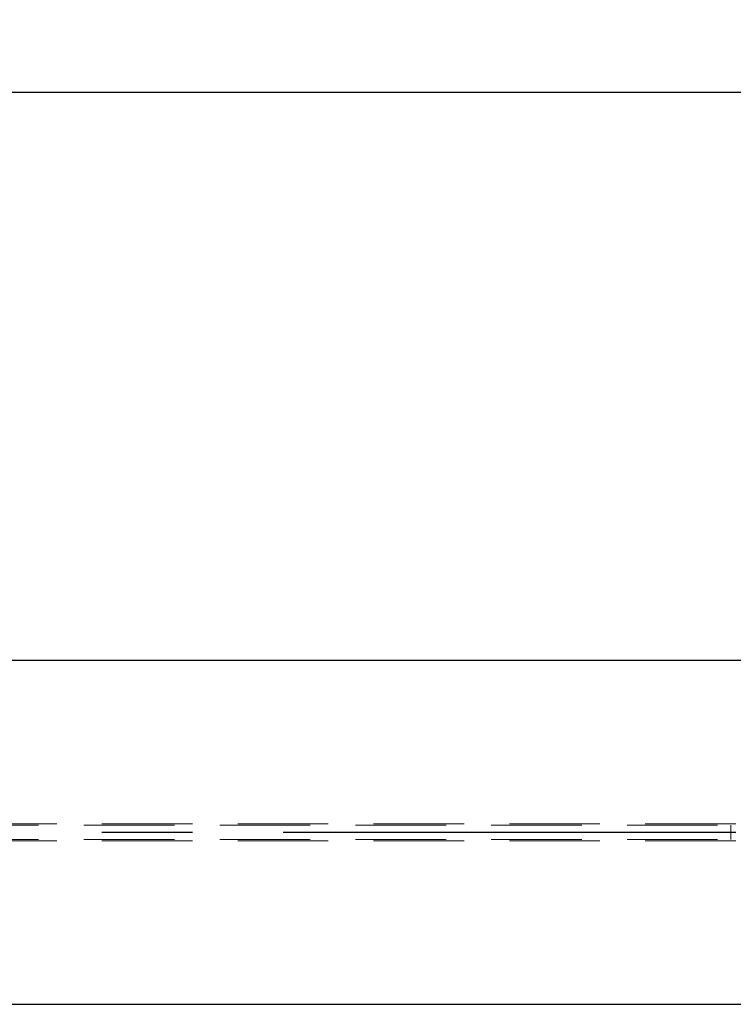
# Model space of a CAD drawing. Header units: millimetres. Extents: x 3528 to 4122, y 12044 to 12491.
# Tile 47 of 58: x 3911 to 3930, y 12346 to 12373. Entities that reach past the tile are written whole.
import ezdxf

# ---------------------------------------------------------------- set-up
doc = ezdxf.new("R2010")
doc.units = ezdxf.units.MM
doc.header["$LTSCALE"] = 10
doc.linetypes.add('HIDDEN', pattern=[0.375, 0.25, -0.125])
doc.linetypes.add('MITTE', pattern=[2, 1.25, -0.25, 0.25, -0.25])
doc.layers.get('Defpoints').update_dxf_attribs({"color": 1})
for name, color, linetype, lineweight in [('PS_DIM', 4, 'Continuous', 13), ('PS_Hidden', 2, 'HIDDEN', 9), ('PS_SOLID', 7, 'Continuous', 30)]:
    doc.layers.add(name, color=color, linetype=linetype, lineweight=lineweight)
doc.layers.add('PS_MID', color=5, linetype='MITTE')
doc.layers.add('PS_SHAPE', color=3, linetype='Continuous')
doc.styles.add('simplex', font='simplex.shx', dxfattribs={"width": 0.75})
doc.dimstyles.new('1_20_GŁ_DS1-LS20', dxfattribs={"dimtxt": 2, "dimasz": 2, "dimexe": 2, "dimexo": 5, "dimgap": 1, "dimtad": 1, "dimjust": 4, "dimdec": 0, "dimlfac": 20, "dimtxsty": 'simplex', "dimblk1": 'NONE', "dimsah": 1, "dimcen": 2, "dimclrd": 256, "dimclre": 256, "dimclrt": 4, "dimadec": 1, "dimazin": 0, "dimtfac": 1, "dimtdec": 0, "dimtmove": 2, "dimatfit": 3, "dimfxl": 1, "dimarcsym": 0})

# ---------------------------------------------------------------- blocks, each defined once
blk = doc.blocks.new('*D45')
at = {"layer": 'Defpoints', "color": 0, "transparency": 16777216}
for p in [(3953.069, 12370.88), (3953.069, 12356.746), (3585.581, 12345.696)]:
    blk.add_point(p, dxfattribs=at)
at = {"layer": 'PS_DIM', "lineweight": -2, "transparency": 16777216}
for p, q in [((3585.581, 12350.696), (3585.581, 12372.88)), ((3953.069, 12361.746), (3953.069, 12372.88)), ((3585.581, 12370.88), (3951.069, 12370.88))]:
    blk.add_line(p, q, dxfattribs=at)
at = {"layer": 'PS_DIM', "transparency": 16777216}
blk.add_solid([(3951.069, 12371.213), (3951.069, 12370.547), (3953.069, 12370.88)], dxfattribs=at)
at = {"layer": 'PS_DIM', "color": 4, "transparency": 16777216, "insert": (3951.049, 12366.646), "char_height": 2, "attachment_point": 5, "rotation": 90, "style": 'simplex'}
blk.add_mtext('14640', dxfattribs=at)
blk = doc.blocks.new('_None')
blk = doc.blocks.new('*D46')
at = {"layer": 'Defpoints', "color": 0, "transparency": 16777216}
for p in [(3965.171, 12370.88), (3965.171, 12347.899), (3585.581, 12345.696)]:
    blk.add_point(p, dxfattribs=at)
at = {"layer": 'PS_DIM', "lineweight": -2, "transparency": 16777216}
for p, q in [((3585.581, 12350.696), (3585.581, 12372.88)), ((3965.171, 12352.899), (3965.171, 12372.88)), ((3585.581, 12370.88), (3963.171, 12370.88))]:
    blk.add_line(p, q, dxfattribs=at)
at = {"layer": 'PS_DIM', "transparency": 16777216}
blk.add_solid([(3963.171, 12371.213), (3963.171, 12370.547), (3965.171, 12370.88)], dxfattribs=at)
at = {"layer": 'PS_DIM', "color": 4, "transparency": 16777216, "insert": (3963.151, 12366.646), "char_height": 2, "attachment_point": 5, "rotation": 90, "style": 'simplex'}
blk.add_mtext('14882', dxfattribs=at)
blk = doc.blocks.new('*X266')
at = {"layer": 'PS_Hidden', "color": 2, "linetype": 'HIDDEN'}
for p, q in [((3717.831, 12350.681), (3964.105, 12350.681)), ((3848.581, 12350.646), (3943.285, 12350.646)), ((3930.196, 12350.646), (3930.196, 12350.246)), ((3717.831, 12350.211), (3964.105, 12350.211)), ((3848.581, 12350.246), (3943.285, 12350.246))]:
    blk.add_line(p, q, dxfattribs=at)
at = {"layer": 'PS_MID', "color": 5, "linetype": 'MITTE'}
blk.add_line((3717.831, 12350.446), (3967.262, 12350.446), dxfattribs=at)
at = {"layer": 'PS_SOLID', "color": 7, "linetype": 'Continuous'}
for p, q in [((3717.831, 12355.196), (3964.762, 12355.196)), ((3717.831, 12345.696), (3964.762, 12345.696))]:
    blk.add_line(p, q, dxfattribs=at)

msp = doc.modelspace()

# ---------------------------------------------------------------- block references
at = {"layer": 'PS_SHAPE'}
msp.add_blockref('*X266', (0, 0), dxfattribs=at)

# ---------------------------------------------------------------- dimensions: what is measured, and where the dimension line sits
at = {"layer": 'PS_DIM'}
for base, p2, text, picture, middle in [((3953.069, 12370.88), (3953.069, 12356.746), '14640', '*D45', (3951.049, 12366.646)), ((3965.171, 12370.88), (3965.171, 12347.899), '14882', '*D46', (3963.151, 12366.646))]:
    dim = msp.add_linear_dim(base=base, p1=(3585.581, 12345.696), p2=p2, text=text, dimstyle='1_20_GŁ_DS1-LS20', dxfattribs=at)
    dim.commit()
    dim.dimension.update_dxf_attribs({"geometry": picture, "text_midpoint": middle, "dimtype": 128, "text_rotation": 90})

doc.saveas('drawing.dxf')
